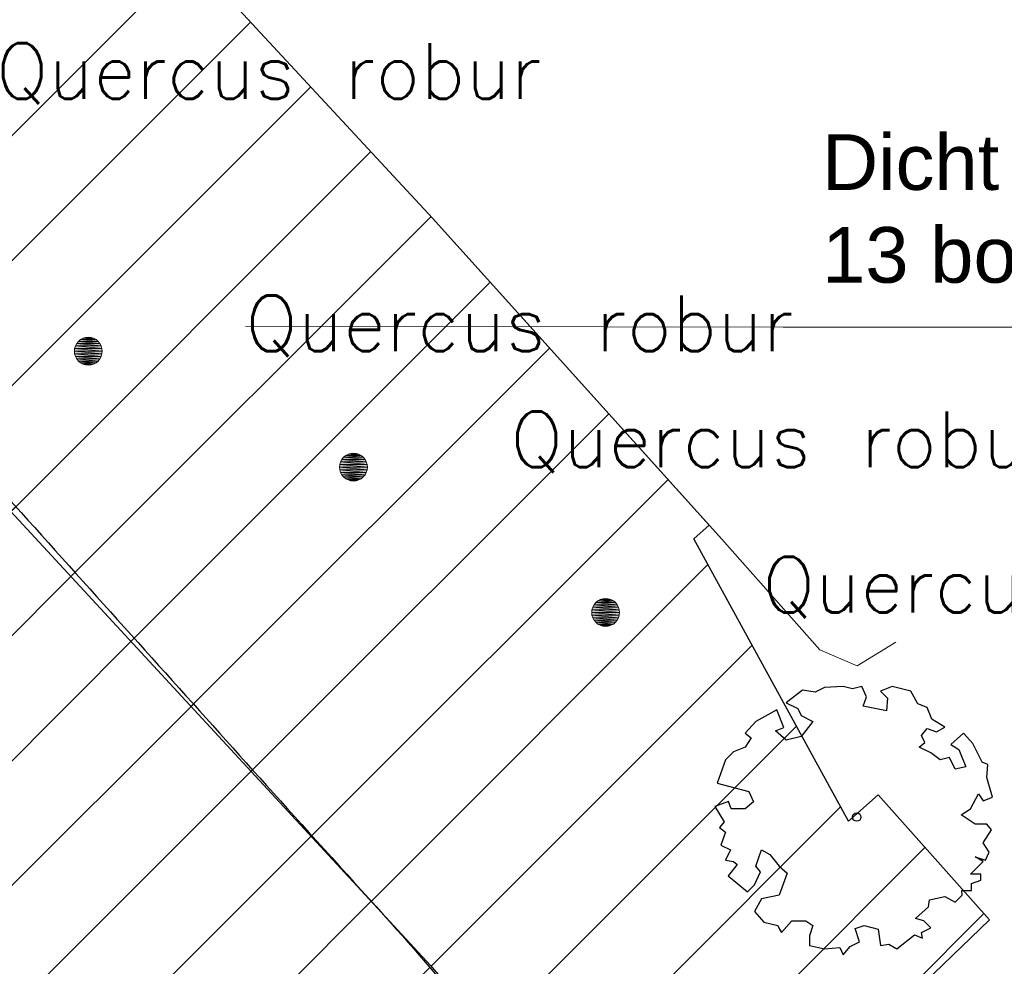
# Model space of a CAD drawing. Header units: metres. Extents: x 102764 to 106916, y 385369 to 392749.
# Tile 70 of 77: x 102923 to 102941, y 385595 to 385612. Entities that reach past the tile are written whole.
import ezdxf
from ezdxf.enums import TextEntityAlignment as Align

# ---------------------------------------------------------------- set-up
doc = ezdxf.new("R2010")
doc.units = ezdxf.units.M
for name, color, linetype, lineweight in [('0-BEPLANTING', 14, 'Continuous', 30), ('0-GRAS OM SPORTVELDEN', 2, 'Continuous', 30), ('0-GRAS SPORTVELDEN', 3, 'Continuous', 30), ('B-WE-GR-BOOM-S', 90, 'Continuous', 30), ('B-WE-GR-STRUIK-G', 90, 'Continuous', 13), ('B-WE-GW-TALUD_KRUIN-G', 70, 'Continuous', 13), ('B-WE-IE-TERREINAFSCHEIDING_KUNSTMATIG_HEKWERK-G', 6, 'Continuous', 0), ('Bomen', 84, 'Continuous', 0), ('Boomsoort', 10, 'Continuous', 0)]:
    doc.layers.add(name, color=color, linetype=linetype, lineweight=lineweight)
doc.styles.add('NLCS-ISO', font='NLCS-ISO.ttf')
doc.styles.add('NLCS-ISO-M200-T25', font='NLCS-ISO.ttf', dxfattribs={"height": 0.5})
doc.styles.get("Standard").update_dxf_attribs({"font": 'NLCS-ISO.ttf'})
doc.styles.add('Style-txt', font='txt.shx')
doc.dimstyles.get("Standard").update_dxf_attribs({"dimtxt": 0.18, "dimasz": 0.18, "dimexe": 0.18, "dimexo": 0.0625, "dimgap": 0.09, "dimtad": 0, "dimtih": 1, "dimtoh": 1, "dimdec": 4, "dimzin": 0, "dimdsep": 46, "dimtxsty": 'Standard', "dimcen": 0.09, "dimadec": 0, "dimazin": 0, "dimtfac": 1, "dimtdec": 4, "dimtofl": 0, "dimtmove": 0, "dimatfit": 3, "dimfxl": 1, "dimtolj": 1, "dimtzin": 0, "dimarcsym": 0})
pattern_1 = [(45, (0, 0), (-1.122532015, 1.122532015), [])]

# ---------------------------------------------------------------- blocks, each defined once
blk = doc.blocks.new('SGR-BOOM_06_2')
at = {"linetype": 'Continuous', "flags": 128}
blk.add_lwpolyline([(2.698, 3.52), (2.53, 3.939), (2.197, 4.064), (1.945, 4.524), (1.273, 4.692), (0.855, 4.524), (1.108, 4.273), (1.064, 3.812), (0.228, 3.98), (0.352, 4.315), (0.184, 4.692), (-0.15, 4.609), (-0.486, 4.692), (-1.155, 4.65), (-1.491, 4.483), (-1.952, 4.565), (-2.539, 4.105), (-2.12, 3.896), (-1.994, 3.644), (-1.575, 3.435), (-1.994, 2.89), (-2.539, 2.766), (-2.915, 3.099), (-2.62, 3.217), (-2.873, 3.855), (-3.628, 3.435), (-4.004, 3.016), (-3.794, 2.848), (-4.004, 2.514), (-4.425, 2.346), (-4.717, 2.054), (-5.01, 1.214), (-3.88, 0.921), (-3.712, 0.544), (-4.004, 0.293), (-4.507, 0.293), (-4.602, 0.556), (-5.093, 0.376), (-4.758, -0.168), (-4.925, -0.377), (-4.717, -0.545), (-4.884, -1.006), (-4.532, -1.182), (-4.717, -1.551), (-4.424, -1.592), (-4.293, -1.707), (-4.619, -2.107), (-3.921, -2.682), (-3.668, -2.431), (-3.46, -1.97), (-3.627, -1.761), (-3.419, -1.174), (-3.124, -1.342), (-2.788, -1.761), (-2.496, -2.01), (-2.788, -2.808), (-3.419, -2.932), (-3.668, -3.394), (-3.333, -3.771), (-2.832, -3.897), (-2.769, -4.022), (-2.706, -4.148), (-2.328, -3.729), (-1.826, -3.729), (-1.575, -3.897), (-1.699, -4.273), (-1.699, -4.609), (-1.154, -4.736), (-0.61, -4.692), (-0.486, -4.945), (-0.233, -4.65), (0.101, -4.483), (-0.059, -4.007), (0.269, -3.896), (0.773, -4.023), (0.856, -4.609), (1.149, -4.565), (1.442, -4.736), (2.071, -4.232), (2.365, -4.356), (2.322, -4.147), (2.657, -3.98), (2.406, -3.728), (2.113, -3.644), (2.574, -3.226), (2.615, -2.975), (3.16, -2.848), (3.538, -3.058), (3.787, -2.807), (3.77, -2.633), (4.123, -2.633), (4.123, -2.387), (4.459, -2.263), (4.459, -2.054), (4.082, -2.054), (4.543, -1.591), (4.25, -1.425), (4.627, -1.55), (4.752, -1.257), (4.543, -0.921), (4.835, -0.461), (4.668, -0.252), (4.25, -0.252), (3.746, 0.085), (4.082, 0.294), (4.375, 0.838), (4.543, 0.589), (4.876, 0.713), (4.667, 1.425), (4.711, 1.886), (4.5, 1.97), (4.164, 2.64), (3.828, 3.013), (3.374, 2.604), (3.663, 2.431), (3.914, 1.802), (3.537, 1.718), (3.327, 2.136), (2.991, 2.054), (2.657, 2.305), (2.238, 2.514), (2.447, 2.682), (2.321, 2.932), (2.53, 3.184), (2.866, 3.059), (3.159, 3.227)], close=True, dxfattribs=at)
blk.add_circle((0, 0), 0.15)
at = {"style": 'NLCS-ISO-M200-T25'}
blk.add_attdef('TYPE', (0, 0), '', height=1.8, dxfattribs=at)
blk = doc.blocks.new('MPOLYGON_41')
at = {"layer": 'Bomen', "flags": 128}
for points in [[(102924.328, 385606.667), (102924.305, 385606.624), (102924.767, 385606.624)], [(102924.359, 385606.705), (102924.328, 385606.667), (102924.744, 385606.667)], [(102924.328, 385606.667), (102924.744, 385606.667), (102924.767, 385606.624)], [(102924.397, 385606.736), (102924.359, 385606.705), (102924.713, 385606.705)], [(102924.359, 385606.705), (102924.713, 385606.705), (102924.744, 385606.667)], [(102924.44, 385606.76), (102924.397, 385606.736), (102924.675, 385606.736)], [(102924.397, 385606.736), (102924.675, 385606.736), (102924.713, 385606.705)], [(102924.487, 385606.774), (102924.44, 385606.76), (102924.632, 385606.76)], [(102924.44, 385606.76), (102924.632, 385606.76), (102924.675, 385606.736)], [(102924.536, 385606.779), (102924.487, 385606.774), (102924.585, 385606.774)], [(102924.487, 385606.774), (102924.585, 385606.774), (102924.632, 385606.76)], [(102924.291, 385606.577), (102924.286, 385606.529), (102924.786, 385606.529)], [(102924.286, 385606.529), (102924.291, 385606.48), (102924.781, 385606.48)], [(102924.286, 385606.529), (102924.786, 385606.529), (102924.781, 385606.48)], [(102924.305, 385606.624), (102924.291, 385606.577), (102924.781, 385606.577)], [(102924.291, 385606.577), (102924.781, 385606.577), (102924.786, 385606.529)], [(102924.291, 385606.48), (102924.305, 385606.433), (102924.767, 385606.433)], [(102924.291, 385606.48), (102924.781, 385606.48), (102924.767, 385606.433)], [(102924.305, 385606.624), (102924.767, 385606.624), (102924.781, 385606.577)], [(102924.305, 385606.433), (102924.328, 385606.39), (102924.744, 385606.39)], [(102924.305, 385606.433), (102924.767, 385606.433), (102924.744, 385606.39)], [(102924.328, 385606.39), (102924.359, 385606.352), (102924.713, 385606.352)], [(102924.328, 385606.39), (102924.744, 385606.39), (102924.713, 385606.352)], [(102924.359, 385606.352), (102924.397, 385606.321), (102924.675, 385606.321)], [(102924.359, 385606.352), (102924.713, 385606.352), (102924.675, 385606.321)], [(102924.397, 385606.321), (102924.44, 385606.298), (102924.632, 385606.298)], [(102924.397, 385606.321), (102924.675, 385606.321), (102924.632, 385606.298)], [(102924.44, 385606.298), (102924.487, 385606.283), (102924.585, 385606.283)], [(102924.44, 385606.298), (102924.632, 385606.298), (102924.585, 385606.283)], [(102924.487, 385606.283), (102924.585, 385606.283), (102924.536, 385606.279)]]:
    blk.add_lwpolyline(points, close=True, dxfattribs=at)
at = {"layer": 'Bomen', "color": 74, "true_color": 0x55aa00, "flags": 128}
for points in [[(102924.305, 385606.624), (102924.328, 385606.667)], [(102924.328, 385606.667), (102924.359, 385606.705)], [(102924.359, 385606.705), (102924.397, 385606.736)], [(102924.397, 385606.736), (102924.44, 385606.76)], [(102924.44, 385606.76), (102924.487, 385606.774)], [(102924.487, 385606.774), (102924.536, 385606.779)], [(102924.536, 385606.779), (102924.585, 385606.774)], [(102924.585, 385606.774), (102924.632, 385606.76)], [(102924.632, 385606.76), (102924.675, 385606.736)], [(102924.675, 385606.736), (102924.713, 385606.705)], [(102924.713, 385606.705), (102924.744, 385606.667)], [(102924.744, 385606.667), (102924.767, 385606.624)], [(102924.286, 385606.529), (102924.291, 385606.577)], [(102924.291, 385606.48), (102924.286, 385606.529)], [(102924.291, 385606.577), (102924.305, 385606.624)], [(102924.305, 385606.433), (102924.291, 385606.48)], [(102924.767, 385606.624), (102924.781, 385606.577)], [(102924.781, 385606.48), (102924.767, 385606.433)], [(102924.781, 385606.577), (102924.786, 385606.529)], [(102924.786, 385606.529), (102924.781, 385606.48)], [(102924.328, 385606.39), (102924.305, 385606.433)], [(102924.359, 385606.352), (102924.328, 385606.39)], [(102924.397, 385606.321), (102924.359, 385606.352)], [(102924.44, 385606.298), (102924.397, 385606.321)], [(102924.487, 385606.283), (102924.44, 385606.298)], [(102924.632, 385606.298), (102924.585, 385606.283)], [(102924.675, 385606.321), (102924.632, 385606.298)], [(102924.713, 385606.352), (102924.675, 385606.321)], [(102924.744, 385606.39), (102924.713, 385606.352)], [(102924.767, 385606.433), (102924.744, 385606.39)], [(102924.536, 385606.279), (102924.487, 385606.283)], [(102924.585, 385606.283), (102924.536, 385606.279)]]:
    blk.add_lwpolyline(points, dxfattribs=at)
at = {"layer": 'Bomen'}
for points in [[(102924.328, 385606.667), (102924.305, 385606.624), (102924.767, 385606.624)], [(102924.359, 385606.705), (102924.328, 385606.667), (102924.744, 385606.667)], [(102924.328, 385606.667), (102924.744, 385606.667), (102924.767, 385606.624)], [(102924.397, 385606.736), (102924.359, 385606.705), (102924.713, 385606.705)], [(102924.359, 385606.705), (102924.713, 385606.705), (102924.744, 385606.667)], [(102924.44, 385606.76), (102924.397, 385606.736), (102924.675, 385606.736)], [(102924.397, 385606.736), (102924.675, 385606.736), (102924.713, 385606.705)], [(102924.487, 385606.774), (102924.44, 385606.76), (102924.632, 385606.76)], [(102924.44, 385606.76), (102924.632, 385606.76), (102924.675, 385606.736)], [(102924.536, 385606.779), (102924.487, 385606.774), (102924.585, 385606.774)], [(102924.487, 385606.774), (102924.585, 385606.774), (102924.632, 385606.76)], [(102924.291, 385606.577), (102924.286, 385606.529), (102924.786, 385606.529)], [(102924.305, 385606.624), (102924.291, 385606.577), (102924.781, 385606.577)], [(102924.291, 385606.577), (102924.781, 385606.577), (102924.786, 385606.529)], [(102924.305, 385606.624), (102924.767, 385606.624), (102924.781, 385606.577)]]:
    blk.add_solid(points, dxfattribs=at)
at = {"layer": 'Bomen', "extrusion": (0, 0, -1)}
for points in [[(-102924.286, 385606.529), (-102924.291, 385606.48), (-102924.781, 385606.48)], [(-102924.286, 385606.529), (-102924.786, 385606.529), (-102924.781, 385606.48)], [(-102924.291, 385606.48), (-102924.305, 385606.433), (-102924.767, 385606.433)], [(-102924.291, 385606.48), (-102924.781, 385606.48), (-102924.767, 385606.433)], [(-102924.305, 385606.433), (-102924.328, 385606.39), (-102924.744, 385606.39)], [(-102924.305, 385606.433), (-102924.767, 385606.433), (-102924.744, 385606.39)], [(-102924.328, 385606.39), (-102924.359, 385606.352), (-102924.713, 385606.352)], [(-102924.328, 385606.39), (-102924.744, 385606.39), (-102924.713, 385606.352)], [(-102924.359, 385606.352), (-102924.397, 385606.321), (-102924.675, 385606.321)], [(-102924.359, 385606.352), (-102924.713, 385606.352), (-102924.675, 385606.321)], [(-102924.397, 385606.321), (-102924.44, 385606.298), (-102924.632, 385606.298)], [(-102924.397, 385606.321), (-102924.675, 385606.321), (-102924.632, 385606.298)], [(-102924.44, 385606.298), (-102924.487, 385606.283), (-102924.585, 385606.283)], [(-102924.44, 385606.298), (-102924.632, 385606.298), (-102924.585, 385606.283)], [(-102924.487, 385606.283), (-102924.585, 385606.283), (-102924.536, 385606.279)]]:
    blk.add_solid(points, dxfattribs=at)
blk = doc.blocks.new('MPOLYGON_42')
at = {"layer": 'Bomen', "flags": 128}
for points in [[(102929.066, 385604.541), (102929.052, 385604.494), (102929.543, 385604.494)], [(102929.089, 385604.585), (102929.066, 385604.541), (102929.528, 385604.541)], [(102929.066, 385604.541), (102929.528, 385604.541), (102929.543, 385604.494)], [(102929.121, 385604.622), (102929.089, 385604.585), (102929.505, 385604.585)], [(102929.089, 385604.585), (102929.505, 385604.585), (102929.528, 385604.541)], [(102929.158, 385604.654), (102929.121, 385604.622), (102929.474, 385604.622)], [(102929.121, 385604.622), (102929.474, 385604.622), (102929.505, 385604.585)], [(102929.202, 385604.677), (102929.158, 385604.654), (102929.436, 385604.654)], [(102929.158, 385604.654), (102929.436, 385604.654), (102929.474, 385604.622)], [(102929.249, 385604.691), (102929.202, 385604.677), (102929.393, 385604.677)], [(102929.202, 385604.677), (102929.393, 385604.677), (102929.436, 385604.654)], [(102929.297, 385604.696), (102929.249, 385604.691), (102929.346, 385604.691)], [(102929.249, 385604.691), (102929.346, 385604.691), (102929.393, 385604.677)], [(102929.052, 385604.494), (102929.047, 385604.446), (102929.547, 385604.446)], [(102929.047, 385604.446), (102929.052, 385604.397), (102929.543, 385604.397)], [(102929.047, 385604.446), (102929.547, 385604.446), (102929.543, 385604.397)], [(102929.052, 385604.494), (102929.543, 385604.494), (102929.547, 385604.446)], [(102929.052, 385604.397), (102929.066, 385604.35), (102929.528, 385604.35)], [(102929.052, 385604.397), (102929.543, 385604.397), (102929.528, 385604.35)], [(102929.066, 385604.35), (102929.089, 385604.307), (102929.505, 385604.307)], [(102929.066, 385604.35), (102929.528, 385604.35), (102929.505, 385604.307)], [(102929.089, 385604.307), (102929.121, 385604.269), (102929.474, 385604.269)], [(102929.089, 385604.307), (102929.505, 385604.307), (102929.474, 385604.269)], [(102929.121, 385604.269), (102929.158, 385604.238), (102929.436, 385604.238)], [(102929.121, 385604.269), (102929.474, 385604.269), (102929.436, 385604.238)], [(102929.158, 385604.238), (102929.202, 385604.215), (102929.393, 385604.215)], [(102929.158, 385604.238), (102929.436, 385604.238), (102929.393, 385604.215)], [(102929.202, 385604.215), (102929.249, 385604.2), (102929.346, 385604.2)], [(102929.202, 385604.215), (102929.393, 385604.215), (102929.346, 385604.2)], [(102929.249, 385604.2), (102929.346, 385604.2), (102929.297, 385604.196)]]:
    blk.add_lwpolyline(points, close=True, dxfattribs=at)
at = {"layer": 'Bomen', "color": 74, "true_color": 0x55aa00, "flags": 128}
for points in [[(102929.052, 385604.494), (102929.066, 385604.541)], [(102929.066, 385604.541), (102929.089, 385604.585)], [(102929.089, 385604.585), (102929.121, 385604.622)], [(102929.121, 385604.622), (102929.158, 385604.654)], [(102929.158, 385604.654), (102929.202, 385604.677)], [(102929.202, 385604.677), (102929.249, 385604.691)], [(102929.249, 385604.691), (102929.297, 385604.696)], [(102929.297, 385604.696), (102929.346, 385604.691)], [(102929.346, 385604.691), (102929.393, 385604.677)], [(102929.393, 385604.677), (102929.436, 385604.654)], [(102929.436, 385604.654), (102929.474, 385604.622)], [(102929.474, 385604.622), (102929.505, 385604.585)], [(102929.505, 385604.585), (102929.528, 385604.541)], [(102929.528, 385604.541), (102929.543, 385604.494)], [(102929.047, 385604.446), (102929.052, 385604.494)], [(102929.052, 385604.397), (102929.047, 385604.446)], [(102929.066, 385604.35), (102929.052, 385604.397)], [(102929.089, 385604.307), (102929.066, 385604.35)], [(102929.528, 385604.35), (102929.505, 385604.307)], [(102929.543, 385604.397), (102929.528, 385604.35)], [(102929.543, 385604.494), (102929.547, 385604.446)], [(102929.547, 385604.446), (102929.543, 385604.397)], [(102929.121, 385604.269), (102929.089, 385604.307)], [(102929.158, 385604.238), (102929.121, 385604.269)], [(102929.202, 385604.215), (102929.158, 385604.238)], [(102929.249, 385604.2), (102929.202, 385604.215)], [(102929.297, 385604.196), (102929.249, 385604.2)], [(102929.346, 385604.2), (102929.297, 385604.196)], [(102929.393, 385604.215), (102929.346, 385604.2)], [(102929.436, 385604.238), (102929.393, 385604.215)], [(102929.474, 385604.269), (102929.436, 385604.238)], [(102929.505, 385604.307), (102929.474, 385604.269)]]:
    blk.add_lwpolyline(points, dxfattribs=at)
at = {"layer": 'Bomen'}
for points in [[(102929.066, 385604.541), (102929.052, 385604.494), (102929.543, 385604.494)], [(102929.089, 385604.585), (102929.066, 385604.541), (102929.528, 385604.541)], [(102929.066, 385604.541), (102929.528, 385604.541), (102929.543, 385604.494)], [(102929.121, 385604.622), (102929.089, 385604.585), (102929.505, 385604.585)], [(102929.089, 385604.585), (102929.505, 385604.585), (102929.528, 385604.541)], [(102929.158, 385604.654), (102929.121, 385604.622), (102929.474, 385604.622)], [(102929.121, 385604.622), (102929.474, 385604.622), (102929.505, 385604.585)], [(102929.202, 385604.677), (102929.158, 385604.654), (102929.436, 385604.654)], [(102929.158, 385604.654), (102929.436, 385604.654), (102929.474, 385604.622)], [(102929.249, 385604.691), (102929.202, 385604.677), (102929.393, 385604.677)], [(102929.202, 385604.677), (102929.393, 385604.677), (102929.436, 385604.654)], [(102929.297, 385604.696), (102929.249, 385604.691), (102929.346, 385604.691)], [(102929.249, 385604.691), (102929.346, 385604.691), (102929.393, 385604.677)], [(102929.052, 385604.494), (102929.047, 385604.446), (102929.547, 385604.446)], [(102929.052, 385604.494), (102929.543, 385604.494), (102929.547, 385604.446)]]:
    blk.add_solid(points, dxfattribs=at)
at = {"layer": 'Bomen', "extrusion": (0, 0, -1)}
for points in [[(-102929.047, 385604.446), (-102929.052, 385604.397), (-102929.543, 385604.397)], [(-102929.047, 385604.446), (-102929.547, 385604.446), (-102929.543, 385604.397)], [(-102929.052, 385604.397), (-102929.066, 385604.35), (-102929.528, 385604.35)], [(-102929.052, 385604.397), (-102929.543, 385604.397), (-102929.528, 385604.35)], [(-102929.066, 385604.35), (-102929.089, 385604.307), (-102929.505, 385604.307)], [(-102929.066, 385604.35), (-102929.528, 385604.35), (-102929.505, 385604.307)], [(-102929.089, 385604.307), (-102929.121, 385604.269), (-102929.474, 385604.269)], [(-102929.089, 385604.307), (-102929.505, 385604.307), (-102929.474, 385604.269)], [(-102929.121, 385604.269), (-102929.158, 385604.238), (-102929.436, 385604.238)], [(-102929.121, 385604.269), (-102929.474, 385604.269), (-102929.436, 385604.238)], [(-102929.158, 385604.238), (-102929.202, 385604.215), (-102929.393, 385604.215)], [(-102929.158, 385604.238), (-102929.436, 385604.238), (-102929.393, 385604.215)], [(-102929.202, 385604.215), (-102929.249, 385604.2), (-102929.346, 385604.2)], [(-102929.202, 385604.215), (-102929.393, 385604.215), (-102929.346, 385604.2)], [(-102929.249, 385604.2), (-102929.346, 385604.2), (-102929.297, 385604.196)]]:
    blk.add_solid(points, dxfattribs=at)
blk = doc.blocks.new('MPOLYGON_51')
at = {"layer": 'Bomen', "flags": 128}
for points in [[(102933.729, 385602.066), (102933.686, 385602.043), (102933.964, 385602.043)], [(102933.776, 385602.08), (102933.729, 385602.066), (102933.92, 385602.066)], [(102933.729, 385602.066), (102933.92, 385602.066), (102933.964, 385602.043)], [(102933.825, 385602.085), (102933.776, 385602.08), (102933.873, 385602.08)], [(102933.776, 385602.08), (102933.873, 385602.08), (102933.92, 385602.066)], [(102933.579, 385601.884), (102933.575, 385601.835), (102934.075, 385601.835)], [(102933.594, 385601.931), (102933.579, 385601.884), (102934.07, 385601.884)], [(102933.579, 385601.884), (102934.07, 385601.884), (102934.075, 385601.835)], [(102933.617, 385601.974), (102933.594, 385601.931), (102934.056, 385601.931)], [(102933.594, 385601.931), (102934.056, 385601.931), (102934.07, 385601.884)], [(102933.648, 385602.012), (102933.617, 385601.974), (102934.033, 385601.974)], [(102933.617, 385601.974), (102934.033, 385601.974), (102934.056, 385601.931)], [(102933.686, 385602.043), (102933.648, 385602.012), (102934.001, 385602.012)], [(102933.648, 385602.012), (102934.001, 385602.012), (102934.033, 385601.974)], [(102933.686, 385602.043), (102933.964, 385602.043), (102934.001, 385602.012)], [(102933.575, 385601.835), (102933.579, 385601.786), (102934.07, 385601.786)], [(102933.575, 385601.835), (102934.075, 385601.835), (102934.07, 385601.786)], [(102933.579, 385601.786), (102933.594, 385601.739), (102934.056, 385601.739)], [(102933.579, 385601.786), (102934.07, 385601.786), (102934.056, 385601.739)], [(102933.594, 385601.739), (102933.617, 385601.696), (102934.033, 385601.696)], [(102933.594, 385601.739), (102934.056, 385601.739), (102934.033, 385601.696)], [(102933.617, 385601.696), (102933.648, 385601.658), (102934.001, 385601.658)], [(102933.617, 385601.696), (102934.033, 385601.696), (102934.001, 385601.658)], [(102933.648, 385601.658), (102933.686, 385601.627), (102933.964, 385601.627)], [(102933.648, 385601.658), (102934.001, 385601.658), (102933.964, 385601.627)], [(102933.686, 385601.627), (102933.729, 385601.604), (102933.92, 385601.604)], [(102933.686, 385601.627), (102933.964, 385601.627), (102933.92, 385601.604)], [(102933.729, 385601.604), (102933.776, 385601.59), (102933.873, 385601.59)], [(102933.729, 385601.604), (102933.92, 385601.604), (102933.873, 385601.59)], [(102933.776, 385601.59), (102933.873, 385601.59), (102933.825, 385601.585)]]:
    blk.add_lwpolyline(points, close=True, dxfattribs=at)
at = {"layer": 'Bomen', "color": 74, "true_color": 0x55aa00, "flags": 128}
for points in [[(102933.686, 385602.043), (102933.729, 385602.066)], [(102933.729, 385602.066), (102933.776, 385602.08)], [(102933.776, 385602.08), (102933.825, 385602.085)], [(102933.825, 385602.085), (102933.873, 385602.08)], [(102933.873, 385602.08), (102933.92, 385602.066)], [(102933.92, 385602.066), (102933.964, 385602.043)], [(102933.575, 385601.835), (102933.579, 385601.884)], [(102933.579, 385601.884), (102933.594, 385601.931)], [(102933.594, 385601.931), (102933.617, 385601.974)], [(102933.617, 385601.974), (102933.648, 385602.012)], [(102933.648, 385602.012), (102933.686, 385602.043)], [(102933.964, 385602.043), (102934.001, 385602.012)], [(102934.001, 385602.012), (102934.033, 385601.974)], [(102934.033, 385601.974), (102934.056, 385601.931)], [(102934.056, 385601.931), (102934.07, 385601.884)], [(102934.07, 385601.884), (102934.075, 385601.835)], [(102933.579, 385601.786), (102933.575, 385601.835)], [(102933.594, 385601.739), (102933.579, 385601.786)], [(102933.617, 385601.696), (102933.594, 385601.739)], [(102934.056, 385601.739), (102934.033, 385601.696)], [(102934.07, 385601.786), (102934.056, 385601.739)], [(102934.075, 385601.835), (102934.07, 385601.786)], [(102933.648, 385601.658), (102933.617, 385601.696)], [(102933.686, 385601.627), (102933.648, 385601.658)], [(102933.729, 385601.604), (102933.686, 385601.627)], [(102933.776, 385601.59), (102933.729, 385601.604)], [(102933.825, 385601.585), (102933.776, 385601.59)], [(102933.873, 385601.59), (102933.825, 385601.585)], [(102933.92, 385601.604), (102933.873, 385601.59)], [(102933.964, 385601.627), (102933.92, 385601.604)], [(102934.001, 385601.658), (102933.964, 385601.627)], [(102934.033, 385601.696), (102934.001, 385601.658)]]:
    blk.add_lwpolyline(points, dxfattribs=at)
at = {"layer": 'Bomen'}
for points in [[(102933.729, 385602.066), (102933.686, 385602.043), (102933.964, 385602.043)], [(102933.776, 385602.08), (102933.729, 385602.066), (102933.92, 385602.066)], [(102933.729, 385602.066), (102933.92, 385602.066), (102933.964, 385602.043)], [(102933.825, 385602.085), (102933.776, 385602.08), (102933.873, 385602.08)], [(102933.776, 385602.08), (102933.873, 385602.08), (102933.92, 385602.066)], [(102933.579, 385601.884), (102933.575, 385601.835), (102934.075, 385601.835)], [(102933.594, 385601.931), (102933.579, 385601.884), (102934.07, 385601.884)], [(102933.579, 385601.884), (102934.07, 385601.884), (102934.075, 385601.835)], [(102933.617, 385601.974), (102933.594, 385601.931), (102934.056, 385601.931)], [(102933.594, 385601.931), (102934.056, 385601.931), (102934.07, 385601.884)], [(102933.648, 385602.012), (102933.617, 385601.974), (102934.033, 385601.974)], [(102933.617, 385601.974), (102934.033, 385601.974), (102934.056, 385601.931)], [(102933.686, 385602.043), (102933.648, 385602.012), (102934.001, 385602.012)], [(102933.648, 385602.012), (102934.001, 385602.012), (102934.033, 385601.974)], [(102933.686, 385602.043), (102933.964, 385602.043), (102934.001, 385602.012)]]:
    blk.add_solid(points, dxfattribs=at)
at = {"layer": 'Bomen', "extrusion": (0, 0, -1)}
for points in [[(-102933.575, 385601.835), (-102933.579, 385601.786), (-102934.07, 385601.786)], [(-102933.575, 385601.835), (-102934.075, 385601.835), (-102934.07, 385601.786)], [(-102933.579, 385601.786), (-102933.594, 385601.739), (-102934.056, 385601.739)], [(-102933.579, 385601.786), (-102934.07, 385601.786), (-102934.056, 385601.739)], [(-102933.594, 385601.739), (-102933.617, 385601.696), (-102934.033, 385601.696)], [(-102933.594, 385601.739), (-102934.056, 385601.739), (-102934.033, 385601.696)], [(-102933.617, 385601.696), (-102933.648, 385601.658), (-102934.001, 385601.658)], [(-102933.617, 385601.696), (-102934.033, 385601.696), (-102934.001, 385601.658)], [(-102933.648, 385601.658), (-102933.686, 385601.627), (-102933.964, 385601.627)], [(-102933.648, 385601.658), (-102934.001, 385601.658), (-102933.964, 385601.627)], [(-102933.686, 385601.627), (-102933.729, 385601.604), (-102933.92, 385601.604)], [(-102933.686, 385601.627), (-102933.964, 385601.627), (-102933.92, 385601.604)], [(-102933.729, 385601.604), (-102933.776, 385601.59), (-102933.873, 385601.59)], [(-102933.729, 385601.604), (-102933.92, 385601.604), (-102933.873, 385601.59)], [(-102933.776, 385601.59), (-102933.873, 385601.59), (-102933.825, 385601.585)]]:
    blk.add_solid(points, dxfattribs=at)

msp = doc.modelspace()

# ---------------------------------------------------------------- hatches: boundary and pattern name
at = {"layer": '0-BEPLANTING'}
h = msp.add_hatch(dxfattribs=at)
h.set_pattern_fill('ANSI31', color=256, scale=0.1, pattern_type=2)
h.set_pattern_definition(pattern_1)
h.paths.add_polyline_path([(102918.746, 385608.402), (102909.294, 385619.239), (102881.276, 385599.316), (102838.319, 385569.049), (102820.082, 385556.014), (102816.237, 385555.902), (102814.861, 385551.109), (102813.362, 385551.437), (102812.683, 385551.963), (102812.48, 385552.795), (102816.56, 385560.078), (102817.836, 385561.522), (102819.588, 385563.372), (102821.48, 385565.471), (102827.775, 385571.522), (102838.282, 385580.603), (102878.42, 385614.696), (102886.128, 385621.044), (102892.566, 385625.728), (102896.717, 385628.031), (102900.101, 385628.834), (102903.089, 385628.86), (102907.973, 385628.079), (102912.732, 385626.661), (102926.009, 385614.004), (102930.719, 385608.918), (102935.685, 385603.402), (102935.412, 385603.156), (102938.187, 385598.083), (102938.719, 385598.556), (102940.716, 385596.313), (102937.554, 385593.256), (102938.814, 385590.29), (102936.684, 385589.484), (102935.107, 385588.097), (102932.801, 385590.719), (102934.388, 385592.064), (102931.618, 385595.269), (102930.679, 385595.491)])
at = {"layer": '0-GRAS OM SPORTVELDEN'}
h = msp.add_hatch(dxfattribs=at)
h.set_pattern_fill('ANSI31', color=256, scale=0.1, pattern_type=2)
h.set_pattern_definition(pattern_1)
h.paths.add_polyline_path([(102818.791, 385548.949), (102852.278, 385571.403), (102852.01, 385571.785), (102854.779, 385573.705), (102854.814, 385573.652), (102861.062, 385577.84), (102860.385, 385578.85), (102881.086, 385592.66), (102881.167, 385592.518), (102896.08, 385602.431), (102896.914, 385602.263), (102909.187, 385610.579), (102923.796, 385590.802), (102929.331, 385582.511), (102934.801, 385587.158), (102931.012, 385591.433), (102931.276, 385592.035), (102929.878, 385593.618), (102930.103, 385593.841), (102930.032, 385593.925), (102931.181, 385594.899), (102909.294, 385619.239), (102881.276, 385599.316), (102838.319, 385569.049), (102820.082, 385556.014), (102816.237, 385555.902), (102814.84, 385551.034), (102812.576, 385547.764, -0.726153), (102812.495, 385547.491), (102812.974, 385528.325), (102813.041, 385528.155), (102816.469, 385527.44), (102818.068, 385526.567), (102822.382, 385519.43), (102821.821, 385517.397), (102814.349, 385509.985), (102796.54, 385489.58), (102794.334, 385486.508), (102788.775, 385481.052), (102788.156, 385479.85), (102788.67, 385479.002), (102801.053, 385467.084), (102815.174, 385452.172), (102826.761, 385439.809), (102827.671, 385438.032), (102827.121, 385437.148), (102825.905, 385437.027), (102813.245, 385450.579), (102798.973, 385465.496), (102785.346, 385480.995), (102782.926, 385479.23), (102796.455, 385464.752), (102811.312, 385448.73), (102825.2, 385434.526), (102847.479, 385409.915), (102881.866, 385372.633), (102883.513, 385371.034), (102883.291, 385374.79), (102881.245, 385378.781), (102880.025, 385378.039), (102865.405, 385393.604), (102849.434, 385411.265), (102832.663, 385429.09), (102828.285, 385434.268), (102828.28, 385435.332), (102829.357, 385436.2), (102830.739, 385436.088), (102833.6, 385432.841), (102846.94, 385418.017), (102849.762, 385413.887), (102866.63, 385396.138), (102881.926, 385380.232), (102881.245, 385378.781), (102883.291, 385374.79), (102883.821, 385376.734), (102886.501, 385380.319), (102894.916, 385388.491), (102918.544, 385410.094), (102930.46, 385420.996), (102948.56, 385437.721), (102950.222, 385438.966), (102951.51, 385438.159), (102962.401, 385448.358), (102961.56, 385449.648), (102966.041, 385454.541), (102965.418, 385455.643), (102961.232, 385460.655), (102951.229, 385472.387), (102951.863, 385473.45), (102935.309, 385493.196), (102935.309, 385493.935), (102935.936, 385494.999), (102937.676, 385495.522), (102944.945, 385487.085), (102955.765, 385474.446), (102965.912, 385463.906), (102967.187, 385462.84), (102968.5, 385463.364), (102973.776, 385468.073), (102986.067, 385479.157), (102987.24, 385480.371), (102987.085, 385482.054), (102979.568, 385491.432), (102977.122, 385494.758), (102977.122, 385496.261), (102977.372, 385497.48), (102978.744, 385497.394), (102979.547, 385496.923), (102980.796, 385497.944), (102980.612, 385498.163), (102977.66, 385501.169), (102976.901, 385502.018), (102977.148, 385502.385), (102973.622, 385506.043), (102973.425, 385505.789), (102972.083, 385507.297), (102971.145, 385506.35), (102963.18, 385514.877), (102959.38, 385511.427), (102958.539, 385512.315), (102953.802, 385507.937), (102943.631, 385518.966), (102943.655, 385519.032), (102938.436, 385524.6), (102916.808, 385510.082), (102917.924, 385508.232), (102915.274, 385506.396), (102914.855, 385506.983), (102894.022, 385487.894), (102894.354, 385487.471), (102894.207, 385487.337), (102894.264, 385487.289), (102891.838, 385485.058), (102891.409, 385485.48), (102886.046, 385480.597), (102886.118, 385480.519), (102885.858, 385480.281), (102885.987, 385480.141), (102874.113, 385469.245), (102873.921, 385469.471), (102873.921, 385469.408), (102872.611, 385470.679), (102884.883, 385481.892), (102885.04, 385481.715), (102889.495, 385485.76), (102889.63, 385486.735), (102892.547, 385489.33), (102893.556, 385489.476), (102913.987, 385508.294), (102913.271, 385509.279), (102913.075, 385509.178), (102912.774, 385509.54), (102913.749, 385510.201), (102908.677, 385517.663), (102888.628, 385504.311), (102863.979, 385487.694), (102862.893, 385484.219), (102861.309, 385484.754), (102862.508, 385488.604), (102881.349, 385501.33), (102880.306, 385502.691), (102859.193, 385488.568), (102854.143, 385495.406), (102853.653, 385495.124), (102850.267, 385499.672), (102850.71, 385500.038), (102845.124, 385507.729), (102831.135, 385528.424)])
h.paths.add_polyline_path([(102827.983, 385515.027), (102828.646, 385514.354), (102848.05, 385492.873), (102866.736, 385472.088), (102867.394, 385471.373), (102866.72, 385470.72), (102852.697, 385457.759), (102847.226, 385452.716), (102831.991, 385438.718), (102831.257, 385438.066), (102830.602, 385438.785), (102811.031, 385458.915), (102791.511, 385478.987), (102790.804, 385479.728), (102791.543, 385480.453), (102806.546, 385494.682), (102811.942, 385499.791), (102827.162, 385514.304)], flags=17)
h.paths.add_polyline_path([(102865.094, 385460.772), (102864.948, 385460.625), (102865.002, 385460.568), (102862.755, 385458.546), (102862.704, 385458.57), (102862.532, 385458.428), (102861.695, 385459.302), (102864.264, 385461.677)], flags=17)
h.paths.add_polyline_path([(102913.884, 385500.53), (102914.627, 385501.162), (102915.31, 385500.438), (102920.544, 385494.733), (102922.458, 385492.631), (102929.932, 385484.442), (102933.645, 385480.461), (102938.741, 385475.025), (102942.574, 385470.821), (102950.052, 385462.691), (102951.526, 385461.141), (102957.179, 385454.932), (102957.885, 385454.181), (102957.162, 385453.533), (102920.836, 385420.146), (102885.046, 385387.253), (102884.347, 385386.601), (102883.764, 385387.205), (102878.334, 385393.069), (102876.653, 385394.918), (102869.173, 385403.019), (102865.365, 385407.064), (102860.344, 385412.553), (102856.622, 385416.652), (102849.182, 385424.725), (102847.023, 385427.058), (102841.716, 385432.743), (102841.081, 385433.478), (102841.708, 385434.055), (102877.67, 385467.136)], flags=17)
h = msp.add_hatch(dxfattribs=at)
h.set_pattern_fill('ANSI31', color=256, scale=0.1, pattern_type=2)
h.set_pattern_definition(pattern_1)
h.paths.add_polyline_path([(102819.779, 385548.796), (102820.156, 385548.031), (102822.287, 385544.492, -0.476184), (102823.04, 385543.88, -0.175274), (102822.895, 385543.48), (102831.854, 385528.596), (102842.328, 385513.07), (102848.243, 385504.628), (102859.333, 385489.5), (102886.589, 385507.741), (102923.685, 385532.573), (102923.768, 385532.484), (102948.569, 385549.115), (102937.623, 385567.186), (102936.457, 385569.096), (102922.775, 385589.711), (102908.906, 385608.514), (102890.312, 385596.07), (102891.589, 385594.029), (102884.085, 385589.005), (102882.744, 385591.024), (102857.841, 385574.365), (102857.985, 385574.119), (102857.948, 385574.093), (102859.17, 385572.213), (102852.215, 385567.567), (102851.008, 385569.375), (102850.427, 385568.99), (102850.273, 385569.196)])
h.paths.add_polyline_path([(102866.307, 385575.746), (102906.858, 385603.134), (102907.696, 385603.686), (102908.207, 385602.854), (102912.512, 385596.453), (102914.351, 385593.712), (102920.476, 385584.549), (102923.551, 385580.054), (102927.695, 385573.875), (102930.774, 385569.229), (102936.863, 385560.063), (102938.43, 385557.776), (102942.93, 385551.053), (102942.926, 385551.032), (102943.464, 385550.202), (102942.691, 385549.674), (102902.103, 385522.324), (102861.401, 385494.978), (102860.54, 385494.416), (102860.065, 385495.169), (102855.391, 385502.122), (102854.004, 385504.168), (102847.78, 385513.446), (102844.897, 385517.663, -0.602807), (102844.31, 385517.973, -0.249923), (102844.476, 385518.284), (102840.746, 385523.848, -0.599716), (102840.162, 385524.16, -0.250215), (102840.329, 385524.472), (102837.467, 385528.75), (102831.347, 385537.906), (102829.889, 385540.132), (102825.325, 385546.955), (102824.79, 385547.809), (102825.554, 385548.33)], flags=17)
h.paths.add_polyline_path([(102852.101, 385498.478), (102857.951, 385498.478), (102857.951, 385499.828), (102852.101, 385499.828)], flags=9)

# ---------------------------------------------------------------- linework, layer by layer
at = {"layer": '0-GRAS SPORTVELDEN'}
msp.add_3dface([(102824.79, 385547.809), (102860.54, 385494.416), (102943.464, 385550.202), (102907.696, 385603.686)], dxfattribs=at)
at = {"layer": 'B-WE-GR-STRUIK-G', "flags": 128}
for points in [[(102816.237, 385555.902), (102820.082, 385556.014), (102838.319, 385569.049), (102881.276, 385599.316), (102909.294, 385619.239), (102918.746, 385608.402), (102930.679, 385595.491), (102931.181, 385594.899)], [(102938.187, 385598.083), (102935.412, 385603.156), (102935.685, 385603.402)]]:
    msp.add_lwpolyline(points, dxfattribs=at)
at = {"layer": 'B-WE-GW-TALUD_KRUIN-G', "flags": 128}
msp.add_lwpolyline([(102939.035, 385601.302), (102938.34, 385600.879), (102937.674, 385601.163), (102935.913, 385603.149), (102930.719, 385608.918), (102926.009, 385614.004), (102912.732, 385626.661), (102907.973, 385628.079), (102903.089, 385628.86), (102900.101, 385628.834), (102896.717, 385628.031), (102892.566, 385625.728), (102886.128, 385621.044), (102878.42, 385614.696), (102838.282, 385580.603)], dxfattribs=at)
at = {"layer": 'B-WE-IE-TERREINAFSCHEIDING_KUNSTMATIG_HEKWERK-G', "flags": 128}
msp.add_lwpolyline([(102937.554, 385593.256), (102940.716, 385596.313), (102938.719, 385598.556), (102938.187, 385598.083)], dxfattribs=at)
at = {"layer": 'Defpoints', "flags": 128}
msp.add_lwpolyline([(102909.294, 385619.239), (102918.746, 385608.402), (102930.679, 385595.491), (102931.181, 385594.899), (102931.618, 385595.269), (102934.388, 385592.064), (102932.801, 385590.719), (102935.107, 385588.097), (102936.684, 385589.484), (102938.284, 385589.434), (102938.814, 385590.29), (102937.554, 385593.256), (102940.716, 385596.313), (102938.719, 385598.556), (102938.187, 385598.083), (102935.412, 385603.156), (102935.685, 385603.402), (102930.719, 385608.918), (102926.009, 385614.004), (102912.732, 385626.661), (102907.973, 385628.079)], dxfattribs=at)
at = {"layer": 'Defpoints'}
msp.add_rational_spline([(102818.791, 385548.949), (102835.535, 385560.176), (102852.278, 385571.403), (102852.144, 385571.594), (102852.01, 385571.785), (102853.395, 385572.745), (102854.779, 385573.705), (102854.797, 385573.678), (102854.814, 385573.652), (102857.938, 385575.746), (102861.062, 385577.84), (102860.723, 385578.345), (102860.385, 385578.85), (102870.736, 385585.755), (102881.086, 385592.66), (102881.127, 385592.589), (102881.167, 385592.518), (102888.624, 385597.475), (102896.08, 385602.431), (102896.497, 385602.347), (102896.914, 385602.263), (102903.051, 385606.421), (102909.187, 385610.579), (102916.492, 385600.691), (102923.796, 385590.802), (102926.564, 385586.656), (102929.331, 385582.511), (102932.066, 385584.834), (102934.801, 385587.158), (102932.907, 385589.296), (102931.012, 385591.433), (102931.144, 385591.734), (102931.276, 385592.035), (102930.577, 385592.827), (102929.878, 385593.618), (102929.99, 385593.729), (102930.103, 385593.841), (102930.067, 385593.883), (102930.032, 385593.925), (102930.606, 385594.412), (102931.181, 385594.899), (102920.238, 385607.069), (102909.294, 385619.239), (102895.285, 385609.278), (102881.276, 385599.316), (102859.798, 385584.182), (102838.319, 385569.049), (102829.201, 385562.531), (102820.082, 385556.014), (102818.159, 385555.958), (102816.237, 385555.902), (102815.538, 385553.468), (102814.84, 385551.034), (102813.708, 385549.399), (102812.576, 385547.764), (102812.666, 385547.702), (102812.635, 385547.598), (102812.604, 385547.494), (102812.495, 385547.491), (102812.734, 385537.908), (102812.974, 385528.325), (102813.008, 385528.24), (102813.041, 385528.155), (102814.755, 385527.797), (102816.469, 385527.44), (102817.269, 385527.003), (102818.068, 385526.567), (102820.225, 385522.998), (102822.382, 385519.43), (102822.102, 385518.414), (102821.821, 385517.397), (102818.085, 385513.691), (102814.349, 385509.985), (102805.445, 385499.782), (102796.54, 385489.58), (102795.437, 385488.044), (102794.334, 385486.508), (102791.554, 385483.78), (102788.775, 385481.052), (102788.466, 385480.451), (102788.156, 385479.85), (102788.413, 385479.426), (102788.67, 385479.002), (102794.862, 385473.043), (102801.053, 385467.084), (102808.114, 385459.628), (102815.174, 385452.172), (102820.968, 385445.991), (102826.761, 385439.809), (102827.216, 385438.921), (102827.671, 385438.032), (102827.396, 385437.59), (102827.121, 385437.148), (102826.513, 385437.088), (102825.905, 385437.027), (102819.575, 385443.803), (102813.245, 385450.579), (102806.109, 385458.037), (102798.973, 385465.496), (102792.16, 385473.246), (102785.346, 385480.995), (102784.136, 385480.112), (102782.926, 385479.23), (102789.691, 385471.991), (102796.455, 385464.752), (102803.884, 385456.741), (102811.312, 385448.73), (102818.256, 385441.628), (102825.2, 385434.526), (102836.34, 385422.22), (102847.479, 385409.915), (102864.673, 385391.274), (102881.866, 385372.633), (102882.69, 385371.833), (102883.513, 385371.034), (102883.402, 385372.912), (102883.291, 385374.79), (102882.268, 385376.785), (102881.245, 385378.781), (102880.635, 385378.41), (102880.025, 385378.039), (102872.715, 385385.822), (102865.405, 385393.604), (102857.42, 385402.434), (102849.434, 385411.265), (102841.049, 385420.177), (102832.663, 385429.09), (102830.474, 385431.679), (102828.285, 385434.268), (102828.283, 385434.8), (102828.28, 385435.332), (102828.819, 385435.766), (102829.357, 385436.2), (102830.048, 385436.144), (102830.739, 385436.088), (102832.17, 385434.465), (102833.6, 385432.841), (102840.27, 385425.429), (102846.94, 385418.017), (102848.351, 385415.952), (102849.762, 385413.887), (102858.196, 385405.013), (102866.63, 385396.138), (102874.278, 385388.185), (102881.926, 385380.232), (102881.586, 385379.507), (102881.245, 385378.781), (102882.268, 385376.785), (102883.291, 385374.79), (102883.556, 385375.762), (102883.821, 385376.734), (102885.161, 385378.526), (102886.501, 385380.319), (102890.709, 385384.405), (102894.916, 385388.491), (102906.73, 385399.292), (102918.544, 385410.094), (102924.502, 385415.545), (102930.46, 385420.996), (102939.51, 385429.358), (102948.56, 385437.721), (102949.391, 385438.344), (102950.222, 385438.966), (102950.866, 385438.562), (102951.51, 385438.159), (102956.956, 385443.258), (102962.401, 385448.358), (102961.981, 385449.003), (102961.56, 385449.648), (102963.801, 385452.095), (102966.041, 385454.541), (102965.73, 385455.092), (102965.418, 385455.643), (102963.325, 385458.149), (102961.232, 385460.655), (102956.231, 385466.521), (102951.229, 385472.387), (102951.546, 385472.919), (102951.863, 385473.45), (102943.586, 385483.323), (102935.309, 385493.196), (102935.309, 385493.566), (102935.309, 385493.935), (102935.623, 385494.467), (102935.936, 385494.999), (102936.806, 385495.26), (102937.676, 385495.522), (102941.311, 385491.303), (102944.945, 385487.085), (102950.355, 385480.765), (102955.765, 385474.446), (102960.839, 385469.176), (102965.912, 385463.906), (102966.55, 385463.373), (102967.187, 385462.84), (102967.844, 385463.102), (102968.5, 385463.364), (102971.138, 385465.719), (102973.776, 385468.073), (102979.922, 385473.615), (102986.067, 385479.157), (102986.654, 385479.764), (102987.24, 385480.371), (102987.163, 385481.213), (102987.085, 385482.054), (102983.327, 385486.743), (102979.568, 385491.432), (102978.345, 385493.095), (102977.122, 385494.758), (102977.122, 385495.509), (102977.122, 385496.261), (102977.247, 385496.871), (102977.372, 385497.48), (102978.058, 385497.437), (102978.744, 385497.394), (102979.146, 385497.159), (102979.547, 385496.923), (102980.171, 385497.434), (102980.796, 385497.944), (102980.704, 385498.054), (102980.612, 385498.163), (102979.136, 385499.666), (102977.66, 385501.169), (102977.281, 385501.594), (102976.901, 385502.018), (102977.025, 385502.202), (102977.148, 385502.385), (102975.385, 385504.214), (102973.622, 385506.043), (102973.523, 385505.916), (102973.425, 385505.789), (102972.754, 385506.543), (102972.083, 385507.297), (102971.614, 385506.823), (102971.145, 385506.35), (102967.163, 385510.613), (102963.18, 385514.877), (102961.28, 385513.152), (102959.38, 385511.427), (102958.96, 385511.871), (102958.539, 385512.315), (102956.171, 385510.126), (102953.802, 385507.937), (102948.717, 385513.452), (102943.631, 385518.966), (102943.643, 385518.999), (102943.655, 385519.032), (102941.046, 385521.816), (102938.436, 385524.6), (102927.622, 385517.341), (102916.808, 385510.082), (102917.366, 385509.157), (102917.924, 385508.232), (102916.599, 385507.314), (102915.274, 385506.396), (102915.065, 385506.689), (102914.855, 385506.983), (102904.439, 385497.438), (102894.022, 385487.894), (102894.188, 385487.682), (102894.354, 385487.471), (102894.281, 385487.404), (102894.207, 385487.337), (102894.236, 385487.313), (102894.264, 385487.289), (102893.051, 385486.174), (102891.838, 385485.058), (102891.623, 385485.269), (102891.409, 385485.48), (102888.727, 385483.039), (102886.046, 385480.597), (102886.082, 385480.558), (102886.118, 385480.519), (102885.988, 385480.4), (102885.858, 385480.281), (102885.922, 385480.211), (102885.987, 385480.141), (102880.05, 385474.693), (102874.113, 385469.245), (102874.017, 385469.358), (102873.921, 385469.471), (102873.921, 385469.44), (102873.921, 385469.408), (102873.266, 385470.044), (102872.611, 385470.679), (102878.747, 385476.285), (102884.883, 385481.892), (102884.962, 385481.803), (102885.04, 385481.715), (102887.268, 385483.737), (102889.495, 385485.76), (102889.563, 385486.247), (102889.63, 385486.735), (102891.089, 385488.032), (102892.547, 385489.33), (102893.052, 385489.403), (102893.556, 385489.476), (102903.772, 385498.885), (102913.987, 385508.294), (102913.629, 385508.786), (102913.271, 385509.279), (102913.173, 385509.229), (102913.075, 385509.178), (102912.925, 385509.359), (102912.774, 385509.54), (102913.262, 385509.871), (102913.749, 385510.201), (102911.213, 385513.932), (102908.677, 385517.663), (102898.653, 385510.987), (102888.628, 385504.311), (102876.304, 385496.003), (102863.979, 385487.694), (102863.436, 385485.956), (102862.893, 385484.219), (102862.101, 385484.486), (102861.309, 385484.754), (102861.909, 385486.679), (102862.508, 385488.604), (102871.929, 385494.967), (102881.349, 385501.33), (102880.828, 385502.01), (102880.306, 385502.691), (102869.75, 385495.629), (102859.193, 385488.568), (102856.668, 385491.987), (102854.143, 385495.406), (102853.898, 385495.265), (102853.653, 385495.124), (102851.96, 385497.398), (102850.267, 385499.672), (102850.489, 385499.855), (102850.71, 385500.038), (102847.917, 385503.883), (102845.124, 385507.729), (102838.13, 385518.077), (102831.135, 385528.424), (102824.963, 385538.687), (102818.791, 385548.949)], [1, 1, 1, 1, 1, 1, 1, 1, 1, 1, 1, 1, 1, 1, 1, 1, 1, 1, 1, 1, 1, 1, 1, 1, 1, 1, 1, 1, 1, 1, 1, 1, 1, 1, 1, 1, 1, 1, 1, 1, 1, 1, 1, 1, 1, 1, 1, 1, 1, 1, 1, 1, 1, 1, 1, 0.809166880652, 1, 0.809166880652, 1, 1, 1, 1, 1, 1, 1, 1, 1, 1, 1, 1, 1, 1, 1, 1, 1, 1, 1, 1, 1, 1, 1, 1, 1, 1, 1, 1, 1, 1, 1, 1, 1, 1, 1, 1, 1, 1, 1, 1, 1, 1, 1, 1, 1, 1, 1, 1, 1, 1, 1, 1, 1, 1, 1, 1, 1, 1, 1, 1, 1, 1, 1, 1, 1, 1, 1, 1, 1, 1, 1, 1, 1, 1, 1, 1, 1, 1, 1, 1, 1, 1, 1, 1, 1, 1, 1, 1, 1, 1, 1, 1, 1, 1, 1, 1, 1, 1, 1, 1, 1, 1, 1, 1, 1, 1, 1, 1, 1, 1, 1, 1, 1, 1, 1, 1, 1, 1, 1, 1, 1, 1, 1, 1, 1, 1, 1, 1, 1, 1, 1, 1, 1, 1, 1, 1, 1, 1, 1, 1, 1, 1, 1, 1, 1, 1, 1, 1, 1, 1, 1, 1, 1, 1, 1, 1, 1, 1, 1, 1, 1, 1, 1, 1, 1, 1, 1, 1, 1, 1, 1, 1, 1, 1, 1, 1, 1, 1, 1, 1, 1, 1, 1, 1, 1, 1, 1, 1, 1, 1, 1, 1, 1, 1, 1, 1, 1, 1, 1, 1, 1, 1, 1, 1, 1, 1, 1, 1, 1, 1, 1, 1, 1, 1, 1, 1, 1, 1, 1, 1, 1, 1, 1, 1, 1, 1, 1, 1, 1, 1, 1, 1, 1, 1, 1, 1, 1, 1, 1, 1, 1, 1, 1, 1, 1, 1, 1, 1, 1, 1, 1, 1, 1, 1, 1, 1, 1, 1, 1, 1, 1, 1, 1, 1, 1, 1, 1, 1, 1, 1, 1, 1, 1, 1, 1, 1, 1, 1, 1, 1, 1], degree=2, knots=[0, 0, 0, 0.012346, 0.012346, 0.024691, 0.024691, 0.037037, 0.037037, 0.049383, 0.049383, 0.061728, 0.061728, 0.074074, 0.074074, 0.08642, 0.08642, 0.098765, 0.098765, 0.111111, 0.111111, 0.123457, 0.123457, 0.135802, 0.135802, 0.148148, 0.148148, 0.160494, 0.160494, 0.17284, 0.17284, 0.185185, 0.185185, 0.197531, 0.197531, 0.209877, 0.209877, 0.222222, 0.222222, 0.234568, 0.234568, 0.246914, 0.246914, 0.259259, 0.259259, 0.271605, 0.271605, 0.283951, 0.283951, 0.296296, 0.296296, 0.308642, 0.308642, 0.320988, 0.320988, 0.333333, 0.333333, 0.5, 0.5, 0.666667, 0.666667, 0.669048, 0.669048, 0.671429, 0.671429, 0.67381, 0.67381, 0.67619, 0.67619, 0.678571, 0.678571, 0.680952, 0.680952, 0.683333, 0.683333, 0.685714, 0.685714, 0.688095, 0.688095, 0.690476, 0.690476, 0.692857, 0.692857, 0.695238, 0.695238, 0.697619, 0.697619, 0.7, 0.7, 0.702381, 0.702381, 0.704762, 0.704762, 0.707143, 0.707143, 0.709524, 0.709524, 0.711905, 0.711905, 0.714286, 0.714286, 0.716667, 0.716667, 0.719048, 0.719048, 0.721429, 0.721429, 0.72381, 0.72381, 0.72619, 0.72619, 0.728571, 0.728571, 0.730952, 0.730952, 0.733333, 0.733333, 0.735714, 0.735714, 0.738095, 0.738095, 0.740476, 0.740476, 0.742857, 0.742857, 0.745238, 0.745238, 0.747619, 0.747619, 0.75, 0.75, 0.752381, 0.752381, 0.754762, 0.754762, 0.757143, 0.757143, 0.759524, 0.759524, 0.761905, 0.761905, 0.764286, 0.764286, 0.766667, 0.766667, 0.769048, 0.769048, 0.771429, 0.771429, 0.77381, 0.77381, 0.77619, 0.77619, 0.778571, 0.778571, 0.780952, 0.780952, 0.783333, 0.783333, 0.785714, 0.785714, 0.788095, 0.788095, 0.790476, 0.790476, 0.792857, 0.792857, 0.795238, 0.795238, 0.797619, 0.797619, 0.8, 0.8, 0.802381, 0.802381, 0.804762, 0.804762, 0.807143, 0.807143, 0.809524, 0.809524, 0.811905, 0.811905, 0.814286, 0.814286, 0.816667, 0.816667, 0.819048, 0.819048, 0.821429, 0.821429, 0.82381, 0.82381, 0.82619, 0.82619, 0.828571, 0.828571, 0.830952, 0.830952, 0.833333, 0.833333, 0.835714, 0.835714, 0.838095, 0.838095, 0.840476, 0.840476, 0.842857, 0.842857, 0.845238, 0.845238, 0.847619, 0.847619, 0.85, 0.85, 0.852381, 0.852381, 0.854762, 0.854762, 0.857143, 0.857143, 0.859524, 0.859524, 0.861905, 0.861905, 0.864286, 0.864286, 0.866667, 0.866667, 0.869048, 0.869048, 0.871429, 0.871429, 0.87381, 0.87381, 0.87619, 0.87619, 0.878571, 0.878571, 0.880952, 0.880952, 0.883333, 0.883333, 0.885714, 0.885714, 0.888095, 0.888095, 0.890476, 0.890476, 0.892857, 0.892857, 0.895238, 0.895238, 0.897619, 0.897619, 0.9, 0.9, 0.902381, 0.902381, 0.904762, 0.904762, 0.907143, 0.907143, 0.909524, 0.909524, 0.911905, 0.911905, 0.914286, 0.914286, 0.916667, 0.916667, 0.919048, 0.919048, 0.921429, 0.921429, 0.92381, 0.92381, 0.92619, 0.92619, 0.928571, 0.928571, 0.930952, 0.930952, 0.933333, 0.933333, 0.935714, 0.935714, 0.938095, 0.938095, 0.940476, 0.940476, 0.942857, 0.942857, 0.945238, 0.945238, 0.947619, 0.947619, 0.95, 0.95, 0.952381, 0.952381, 0.954762, 0.954762, 0.957143, 0.957143, 0.959524, 0.959524, 0.961905, 0.961905, 0.964286, 0.964286, 0.966667, 0.966667, 0.969048, 0.969048, 0.971429, 0.971429, 0.97381, 0.97381, 0.97619, 0.97619, 0.978571, 0.978571, 0.980952, 0.980952, 0.983333, 0.983333, 0.985714, 0.985714, 0.988095, 0.988095, 0.990476, 0.990476, 0.992857, 0.992857, 0.995238, 0.995238, 0.997619, 0.997619, 1, 1, 1], dxfattribs=at)

# ---------------------------------------------------------------- block references
at = {"layer": 'B-WE-GR-BOOM-S', "xscale": 0.5, "yscale": 0.5, "zscale": 0.5, "rotation": 360}
msp.add_blockref('SGR-BOOM_06_2', (102938.335, 385598.159), dxfattribs=at)
at = {"layer": 'Bomen', "rotation": 360}
for name in ['MPOLYGON_41', 'MPOLYGON_42', 'MPOLYGON_51']:
    msp.add_blockref(name, (0, 0, -0.268), dxfattribs=at)

# ---------------------------------------------------------------- texts
at = {"insert": (102937.712, 385610.426), "char_height": 1, "attachment_point": 1, "style": 'NLCS-ISO'}
msp.add_mtext('\\fArial|b0|i0|c00|p39;Dicht bosplantsoen 2m hoog\\P13 bomen Tillia / Quercus', dxfattribs=at)
at = {"layer": 'Boomsoort', "color": 7, "style": 'Style-txt'}
for p in [(102932.674, 385611.065, -0.268), (102937.203, 385606.529, -0.268), (102941.964, 385604.446, -0.268), (102946.491, 385601.835, -0.268)]:
    msp.add_text('Quercus robur', height=1, dxfattribs=at).set_placement(p, align=Align.RIGHT)

# ---------------------------------------------------------------- leaders
at = {"lineweight": 13, "annotation_type": 0, "has_hookline": 1, "hookline_direction": 0, "text_width": 17.488}
msp.add_leader([(102927.356, 385606.978), (102937.012, 385606.961)], dimstyle='Standard', override={"dimasz": 0, "dimgap": 0.7, "dimtad": 1, "dimlwd": 13}, dxfattribs=at)

doc.saveas('drawing.dxf')
